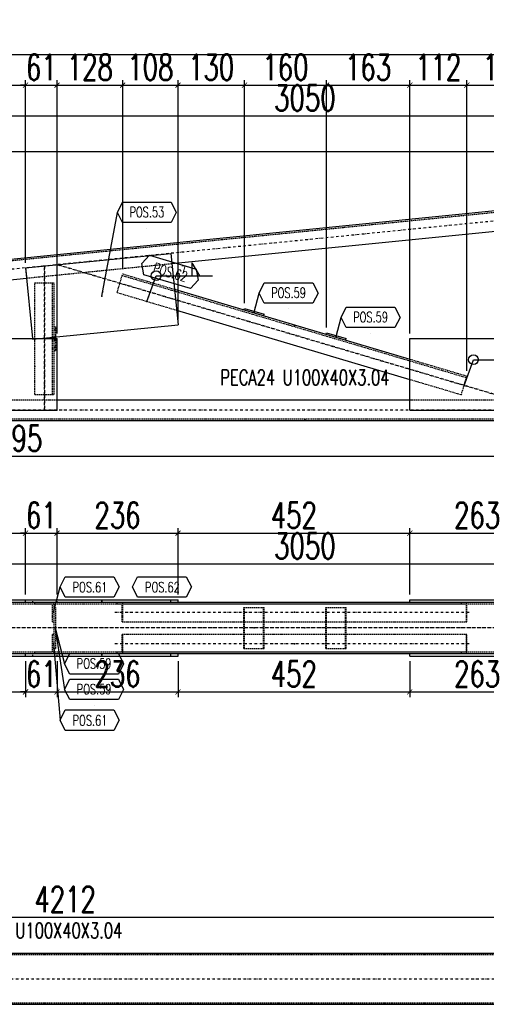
# Model space of a CAD drawing. Header units: feet. Extents: x -13577 to 173285, y -65833 to 34873.
# Tile 102 of 127: x 96879 to 97790, y -55988 to -54066. Entities that reach past the tile are written whole.
import ezdxf
from ezdxf.enums import TextEntityAlignment as Align

# ---------------------------------------------------------------- set-up
doc = ezdxf.new("R2010")
doc.units = ezdxf.units.FT
doc.header["$LTSCALE"] = 10
doc.header["$MEASUREMENT"] = 0
doc.linetypes.add('DASHDOT', pattern=[1, 0.5, -0.25, 0, -0.25])
doc.linetypes.add('HIDDEN', pattern=[0.375, 0.25, -0.125])
doc.layers.get('0').update_dxf_attribs({"linetype": 'CONTINUOUS'})
doc.layers.get('Defpoints').update_dxf_attribs({"linetype": 'CONTINUOUS'})
for name, color, linetype in [('A', 2, 'DASHDOT'), ('FORIR', 4, 'CONTINUOUS'), ('G', 3, 'CONTINUOUS'), ('POS_BOX', 6, 'CONTINUOUS'), ('POS_DES', 2, 'CONTINUOUS'), ('POS_MAT', 2, 'CONTINUOUS'), ('POS_NOT', 2, 'CONTINUOUS'), ('TR', 6, 'HIDDEN'), ('TXT1', 7, 'CONTINUOUS')]:
    doc.layers.add(name, color=color, linetype=linetype)
doc.styles.add('1', font='romans.shx', dxfattribs={"width": 0.7, "height": 50})
doc.styles.add('POS', font='ROMANS', dxfattribs={"width": 0.7})
doc.dimstyles.get("Standard").update_dxf_attribs({"dimtxt": 50, "dimasz": 1, "dimexe": 1, "dimexo": 1, "dimgap": 1, "dimtad": 1, "dimdec": 0, "dimdsep": 46, "dimtxsty": '1', "dimblk": 'ARCHTICK', "dimcen": 3, "dimclrd": 1, "dimclre": 1, "dimclrt": 3, "dimadec": 0, "dimazin": 0, "dimtfac": 1, "dimtdec": 0, "dimtix": 1, "dimtmove": 0, "dimatfit": 3, "dimfxl": 0, "dimtolj": 1, "dimarcsym": 0})

# ---------------------------------------------------------------- blocks, each defined once
blk = doc.blocks.new('3D2D_INFOWELD')
blk.add_point((0, 0))
at = {"layer": 'FORIR', "flags": 1}
blk.add_attdef('DATA', (7.6, -4.3), '', height=5.26, dxfattribs=at)
blk = doc.blocks.new('ALLAROUND')
blk.add_circle((0, 0), 0.956)
blk = doc.blocks.new('LINE_UNI_S_D')
blk.add_line((0, 0), (11, 0))
blk = doc.blocks.new('_ArchTick')
at = {"color": 0, "linetype": 'ByBlock', "const_width": 0.15}
blk.add_lwpolyline([(-0.5, -0.5), (0.5, 0.5)], dxfattribs=at)
blk = doc.blocks.new('W01_UP_SIMPLE')
for q in [(8.46, 0), (6.96, 0)]:
    blk.add_line((6.96, 2.5), q)
at = {"style": '1', "width": 0.7}
blk.add_attdef('VAL2', text='', height=1.5, dxfattribs=at).set_placement((7, 3), align=Align.CENTER)
blk.add_attdef('VAL3', (9.47, 3), '', height=1.5, dxfattribs=at)
blk.add_attdef('VAL1', text='', height=1.5, dxfattribs=at).set_placement((5.78, 0.41), align=Align.RIGHT)
blk = doc.blocks.new('P8_PRO')
at = {"layer": 'POS_BOX'}
blk.add_lwpolyline([(11.5, 0), (10.5, -2), (1, -2), (0, 0), (1, 2), (10.5, 2)], close=True, dxfattribs=at)
at = {"style": 'POS', "width": 0.7}
blk.add_attdef('POS_PEZ', text='', height=2, dxfattribs=at).set_placement((5.83, -1.05), align=Align.CENTER)
at = {"style": 'POS', "width": 0.7, "flags": 1}
for tag, p in [('QTA_PEZ', (1, -3.45)), ('MAR_PEZ', (1, -2.92)), ('PUN_LIS', (1, -4.05)), ('SUN_LIS', (1, -4.58)), ('COD_PEZ', (1, -5.68)), ('MCL_PEZ', (1, -5.14)), ('DIM_PRO', (1, -6.27))]:
    blk.add_attdef(tag, p, '', height=0.35, dxfattribs=at)
at = {"layer": 'POS_DES', "style": 'POS', "width": 0.7, "flags": 1}
for tag, p in [('NOM_PRO', (2.84, -2.9)), ('LUN_PRO', (2.82, -4.54))]:
    blk.add_attdef(tag, p, '', height=0.35, dxfattribs=at)
at = {"layer": 'POS_MAT', "style": 'POS', "width": 0.7, "flags": 1}
blk.add_attdef('MAT_PRO', (2.83, -3.44), '', height=0.35, dxfattribs=at)
at = {"layer": 'POS_NOT', "style": 'POS', "width": 0.7, "flags": 1}
blk.add_attdef('NOT_PEZ', (2.82, -4.01), '', height=0.35, dxfattribs=at)
blk = doc.blocks.new('P8_LAM')
blk.add_line((5.75, -3.08), (5.75, -3.08))
at = {"layer": 'POS_BOX'}
blk.add_lwpolyline([(11.5, 0), (10.5, -2), (1, -2), (0, 0), (1, 2), (10.5, 2)], close=True, dxfattribs=at)
at = {"style": 'POS', "width": 0.7}
blk.add_attdef('POS_PEZ', text='', height=2, dxfattribs=at).set_placement((5.75, -0.95), align=Align.CENTER)
at = {"style": 'POS', "width": 0.7, "flags": 1}
for tag, p in [('QTA_PEZ', (1, -3.69)), ('MAR_PEZ', (1, -3.15)), ('SUN_LIS', (1, -4.84)), ('COD_PEZ', (1, -5.95)), ('PUN_LIS', (1, -4.3)), ('MCL_PEZ', (1, -5.41)), ('DIM_PRO', (1, -6.59))]:
    blk.add_attdef(tag, p, '', height=0.35, dxfattribs=at)
at = {"layer": 'POS_DES', "style": 'POS', "width": 0.7, "flags": 1}
for tag, p in [('LAR_PRO', (3.4, -4.12)), ('SPE_PRO', (3.38, -4.66)), ('LUN_PRO', (3.37, -5.17))]:
    blk.add_attdef(tag, p, '', height=0.35, dxfattribs=at)
at = {"layer": 'POS_MAT', "style": 'POS', "width": 0.7, "flags": 1}
blk.add_attdef('MAT_PRO', text='', height=0.35, dxfattribs=at).set_placement((4.3, -3.18), align=Align.CENTER)
at = {"layer": 'POS_NOT', "style": 'POS', "width": 0.7, "flags": 1}
blk.add_attdef('NOT_PEZ', (3.41, -3.62), '', height=0.35, dxfattribs=at)
blk = doc.blocks.new('3D_INFOPOS')
blk.add_point((0, 0))
at = {"layer": 'FORIR', "flags": 1}
for tag, p in [('POS_PEZ', (7.6, -4.3)), ('MAT_PRO', (7.6, -11.9))]:
    blk.add_attdef(tag, p, '', height=5.26, dxfattribs=at)
blk = doc.blocks.new('*D462')
at = {"layer": 'Defpoints', "color": 0}
for p in [(94765.2, -54742.8), (98960.6, -54848.3), (98960.6, -54918.3)]:
    blk.add_point(p, dxfattribs=at)
at = {"layer": 'TXT1', "color": 1, "lineweight": -2, "transparency": 16777216}
for p, q in [((94765.2, -54752.8), (94765.2, -54928.3)), ((98960.6, -54858.3), (98960.6, -54928.3)), ((94765.2, -54918.3), (98960.6, -54918.3))]:
    blk.add_line(p, q, dxfattribs=at)
at = {"layer": 'TXT1', "color": 1, "lineweight": -2, "transparency": 16777216, "xscale": 10, "yscale": 10, "zscale": 10, "rotation": 180}
blk.add_blockref('_ArchTick', (94765.2, -54918.3), dxfattribs=at)
at = {"layer": 'TXT1', "color": 1, "lineweight": -2, "transparency": 16777216, "xscale": 10, "yscale": 10, "zscale": 10}
blk.add_blockref('_ArchTick', (98960.6, -54918.3), dxfattribs=at)
at = {"layer": 'TXT1', "color": 3, "transparency": 16777216, "insert": (96862.9, -54883.3), "char_height": 50, "attachment_point": 5, "style": '1'}
blk.add_mtext('\\A1;4195', dxfattribs=at)
blk = doc.blocks.new('*D466')
at = {"layer": 'Defpoints', "color": 0}
for p in [(98960.6, -54253.7), (95910.5, -54808.3), (98960.6, -54808.3)]:
    blk.add_point(p, dxfattribs=at)
at = {"layer": 'TXT1', "color": 1, "lineweight": -2, "transparency": 16777216}
for p, q in [((95910.5, -54798.3), (95910.5, -54243.7)), ((98960.6, -54798.3), (98960.6, -54243.7)), ((95910.5, -54253.7), (98960.6, -54253.7))]:
    blk.add_line(p, q, dxfattribs=at)
at = {"layer": 'TXT1', "color": 1, "lineweight": -2, "transparency": 16777216, "xscale": 10, "yscale": 10, "zscale": 10, "rotation": 180}
blk.add_blockref('_ArchTick', (95910.5, -54253.7), dxfattribs=at)
at = {"layer": 'TXT1', "color": 1, "lineweight": -2, "transparency": 16777216, "xscale": 10, "yscale": 10, "zscale": 10}
blk.add_blockref('_ArchTick', (98960.6, -54253.7), dxfattribs=at)
at = {"layer": 'TXT1', "color": 3, "transparency": 16777216, "insert": (97435.6, -54218.7), "char_height": 50, "attachment_point": 5, "style": '1'}
blk.add_mtext('\\A1;3050', dxfattribs=at)
blk = doc.blocks.new('*D475')
at = {"layer": 'Defpoints', "color": 0}
for p in [(96890.2, -54193.7), (96890.2, -54550.4), (96632, -54760.9)]:
    blk.add_point(p, dxfattribs=at)
at = {"layer": 'TXT1', "color": 1, "lineweight": -2, "transparency": 16777216}
for p, q in [((96632, -54750.9), (96632, -54183.7)), ((96890.2, -54540.4), (96890.2, -54183.7)), ((96632, -54193.7), (96890.2, -54193.7))]:
    blk.add_line(p, q, dxfattribs=at)
at = {"layer": 'TXT1', "color": 1, "lineweight": -2, "transparency": 16777216, "xscale": 10, "yscale": 10, "zscale": 10, "rotation": 180}
blk.add_blockref('_ArchTick', (96632, -54193.7), dxfattribs=at)
at = {"layer": 'TXT1', "color": 1, "lineweight": -2, "transparency": 16777216, "xscale": 10, "yscale": 10, "zscale": 10}
blk.add_blockref('_ArchTick', (96890.2, -54193.7), dxfattribs=at)
at = {"layer": 'TXT1', "color": 3, "transparency": 16777216, "insert": (96761.1, -54158.7), "char_height": 50, "attachment_point": 5, "style": '1'}
blk.add_mtext('\\A1;258', dxfattribs=at)
blk = doc.blocks.new('*D476')
at = {"layer": 'Defpoints', "color": 0}
for p in [(96951.6, -54193.7), (96890.2, -54550.4), (96951.6, -54688.3)]:
    blk.add_point(p, dxfattribs=at)
at = {"layer": 'TXT1', "color": 1, "lineweight": -2, "transparency": 16777216}
for p, q in [((96890.2, -54540.4), (96890.2, -54183.7)), ((96951.6, -54678.3), (96951.6, -54183.7)), ((96890.2, -54193.7), (96880.2, -54193.7)), ((96890.2, -54193.7), (96951.6, -54193.7)), ((96951.6, -54193.7), (96961.6, -54193.7))]:
    blk.add_line(p, q, dxfattribs=at)
at = {"layer": 'TXT1', "color": 1, "lineweight": -2, "transparency": 16777216, "xscale": 10, "yscale": 10, "zscale": 10}
blk.add_blockref('_ArchTick', (96890.2, -54193.7), dxfattribs=at)
at = {"layer": 'TXT1', "color": 1, "lineweight": -2, "transparency": 16777216, "xscale": 10, "yscale": 10, "zscale": 10, "rotation": 180}
blk.add_blockref('_ArchTick', (96951.6, -54193.7), dxfattribs=at)
at = {"layer": 'TXT1', "color": 3, "transparency": 16777216, "insert": (96920.9, -54158.7), "char_height": 50, "attachment_point": 5, "style": '1'}
blk.add_mtext('\\A1;61', dxfattribs=at)
blk = doc.blocks.new('*D477')
at = {"layer": 'Defpoints', "color": 0}
for p in [(97079.8, -54193.7), (97079.8, -54562.1), (96951.6, -54688.3)]:
    blk.add_point(p, dxfattribs=at)
at = {"layer": 'TXT1', "color": 1, "lineweight": -2, "transparency": 16777216}
for p, q in [((96951.6, -54678.3), (96951.6, -54183.7)), ((97079.8, -54552.1), (97079.8, -54183.7)), ((96951.6, -54193.7), (97079.8, -54193.7))]:
    blk.add_line(p, q, dxfattribs=at)
at = {"layer": 'TXT1', "color": 1, "lineweight": -2, "transparency": 16777216, "xscale": 10, "yscale": 10, "zscale": 10, "rotation": 180}
blk.add_blockref('_ArchTick', (96951.6, -54193.7), dxfattribs=at)
at = {"layer": 'TXT1', "color": 1, "lineweight": -2, "transparency": 16777216, "xscale": 10, "yscale": 10, "zscale": 10}
blk.add_blockref('_ArchTick', (97079.8, -54193.7), dxfattribs=at)
at = {"layer": 'TXT1', "color": 3, "transparency": 16777216, "insert": (97015.7, -54158.7), "char_height": 50, "attachment_point": 5, "style": '1'}
blk.add_mtext('\\A1;128', dxfattribs=at)
blk = doc.blocks.new('*D478')
at = {"layer": 'Defpoints', "color": 0}
for p in [(97187.8, -54193.7), (97079.8, -54562.1), (97187.8, -54661.3)]:
    blk.add_point(p, dxfattribs=at)
at = {"layer": 'TXT1', "color": 1, "lineweight": -2, "transparency": 16777216}
for p, q in [((97079.8, -54552.1), (97079.8, -54183.7)), ((97187.8, -54651.3), (97187.8, -54183.7)), ((97079.8, -54193.7), (97187.8, -54193.7))]:
    blk.add_line(p, q, dxfattribs=at)
at = {"layer": 'TXT1', "color": 1, "lineweight": -2, "transparency": 16777216, "xscale": 10, "yscale": 10, "zscale": 10, "rotation": 180}
blk.add_blockref('_ArchTick', (97079.8, -54193.7), dxfattribs=at)
at = {"layer": 'TXT1', "color": 1, "lineweight": -2, "transparency": 16777216, "xscale": 10, "yscale": 10, "zscale": 10}
blk.add_blockref('_ArchTick', (97187.8, -54193.7), dxfattribs=at)
at = {"layer": 'TXT1', "color": 3, "transparency": 16777216, "insert": (97133.8, -54158.7), "char_height": 50, "attachment_point": 5, "style": '1'}
blk.add_mtext('\\A1;108', dxfattribs=at)
blk = doc.blocks.new('*D479')
at = {"layer": 'Defpoints', "color": 0}
for p in [(97317.4, -54193.7), (97317.4, -54629.5), (97187.8, -54661.3)]:
    blk.add_point(p, dxfattribs=at)
at = {"layer": 'TXT1', "color": 1, "lineweight": -2, "transparency": 16777216}
for p, q in [((97187.8, -54651.3), (97187.8, -54183.7)), ((97317.4, -54619.5), (97317.4, -54183.7)), ((97187.8, -54193.7), (97317.4, -54193.7))]:
    blk.add_line(p, q, dxfattribs=at)
at = {"layer": 'TXT1', "color": 1, "lineweight": -2, "transparency": 16777216, "xscale": 10, "yscale": 10, "zscale": 10, "rotation": 180}
blk.add_blockref('_ArchTick', (97187.8, -54193.7), dxfattribs=at)
at = {"layer": 'TXT1', "color": 1, "lineweight": -2, "transparency": 16777216, "xscale": 10, "yscale": 10, "zscale": 10}
blk.add_blockref('_ArchTick', (97317.4, -54193.7), dxfattribs=at)
at = {"layer": 'TXT1', "color": 3, "transparency": 16777216, "insert": (97252.6, -54158.7), "char_height": 50, "attachment_point": 5, "style": '1'}
blk.add_mtext('\\A1;130', dxfattribs=at)
blk = doc.blocks.new('*D480')
at = {"layer": 'Defpoints', "color": 0}
for p in [(97477.5, -54193.7), (97317.4, -54629.5), (97477.5, -54677)]:
    blk.add_point(p, dxfattribs=at)
at = {"layer": 'TXT1', "color": 1, "lineweight": -2, "transparency": 16777216}
for p, q in [((97317.4, -54619.5), (97317.4, -54183.7)), ((97477.5, -54667), (97477.5, -54183.7)), ((97317.4, -54193.7), (97477.5, -54193.7))]:
    blk.add_line(p, q, dxfattribs=at)
at = {"layer": 'TXT1', "color": 1, "lineweight": -2, "transparency": 16777216, "xscale": 10, "yscale": 10, "zscale": 10, "rotation": 180}
blk.add_blockref('_ArchTick', (97317.4, -54193.7), dxfattribs=at)
at = {"layer": 'TXT1', "color": 1, "lineweight": -2, "transparency": 16777216, "xscale": 10, "yscale": 10, "zscale": 10}
blk.add_blockref('_ArchTick', (97477.5, -54193.7), dxfattribs=at)
at = {"layer": 'TXT1', "color": 3, "transparency": 16777216, "insert": (97397.5, -54158.7), "char_height": 50, "attachment_point": 5, "style": '1'}
blk.add_mtext('\\A1;160', dxfattribs=at)
blk = doc.blocks.new('*D481')
at = {"layer": 'Defpoints', "color": 0}
for p in [(97640.2, -54193.7), (97477.5, -54677), (97640.2, -54688.3)]:
    blk.add_point(p, dxfattribs=at)
at = {"layer": 'TXT1', "color": 1, "lineweight": -2, "transparency": 16777216}
for p, q in [((97477.5, -54667), (97477.5, -54183.7)), ((97640.2, -54678.3), (97640.2, -54183.7)), ((97477.5, -54193.7), (97640.2, -54193.7))]:
    blk.add_line(p, q, dxfattribs=at)
at = {"layer": 'TXT1', "color": 1, "lineweight": -2, "transparency": 16777216, "xscale": 10, "yscale": 10, "zscale": 10, "rotation": 180}
blk.add_blockref('_ArchTick', (97477.5, -54193.7), dxfattribs=at)
at = {"layer": 'TXT1', "color": 1, "lineweight": -2, "transparency": 16777216, "xscale": 10, "yscale": 10, "zscale": 10}
blk.add_blockref('_ArchTick', (97640.2, -54193.7), dxfattribs=at)
at = {"layer": 'TXT1', "color": 3, "transparency": 16777216, "insert": (97558.8, -54158.7), "char_height": 50, "attachment_point": 5, "style": '1'}
blk.add_mtext('\\A1;163', dxfattribs=at)
blk = doc.blocks.new('*D482')
at = {"layer": 'Defpoints', "color": 0}
for p in [(97751.8, -54193.7), (97640.2, -54688.3), (97751.8, -54761.5)]:
    blk.add_point(p, dxfattribs=at)
at = {"layer": 'TXT1', "color": 1, "lineweight": -2, "transparency": 16777216}
for p, q in [((97640.2, -54678.3), (97640.2, -54183.7)), ((97751.8, -54751.5), (97751.8, -54183.7)), ((97640.2, -54193.7), (97751.8, -54193.7))]:
    blk.add_line(p, q, dxfattribs=at)
at = {"layer": 'TXT1', "color": 1, "lineweight": -2, "transparency": 16777216, "xscale": 10, "yscale": 10, "zscale": 10, "rotation": 180}
blk.add_blockref('_ArchTick', (97640.2, -54193.7), dxfattribs=at)
at = {"layer": 'TXT1', "color": 1, "lineweight": -2, "transparency": 16777216, "xscale": 10, "yscale": 10, "zscale": 10}
blk.add_blockref('_ArchTick', (97751.8, -54193.7), dxfattribs=at)
at = {"layer": 'TXT1', "color": 3, "transparency": 16777216, "insert": (97696, -54158.7), "char_height": 50, "attachment_point": 5, "style": '1'}
blk.add_mtext('\\A1;112', dxfattribs=at)
blk = doc.blocks.new('*D483')
at = {"layer": 'Defpoints', "color": 0}
for p in [(97903.3, -54193.7), (97903.3, -54449.1), (97751.8, -54761.5)]:
    blk.add_point(p, dxfattribs=at)
at = {"layer": 'TXT1', "color": 1, "lineweight": -2, "transparency": 16777216}
for p, q in [((97751.8, -54751.5), (97751.8, -54183.7)), ((97903.3, -54439.1), (97903.3, -54183.7)), ((97751.8, -54193.7), (97903.3, -54193.7))]:
    blk.add_line(p, q, dxfattribs=at)
at = {"layer": 'TXT1', "color": 1, "lineweight": -2, "transparency": 16777216, "xscale": 10, "yscale": 10, "zscale": 10, "rotation": 180}
blk.add_blockref('_ArchTick', (97751.8, -54193.7), dxfattribs=at)
at = {"layer": 'TXT1', "color": 1, "lineweight": -2, "transparency": 16777216, "xscale": 10, "yscale": 10, "zscale": 10}
blk.add_blockref('_ArchTick', (97903.3, -54193.7), dxfattribs=at)
at = {"layer": 'TXT1', "color": 3, "transparency": 16777216, "insert": (97827.6, -54158.7), "char_height": 50, "attachment_point": 5, "style": '1'}
blk.add_mtext('\\A1;152', dxfattribs=at)
blk = doc.blocks.new('*D516')
at = {"layer": 'Defpoints', "color": 0}
for p in [(103156, -54133.7), (94765.2, -54742.8), (103156, -54742.8)]:
    blk.add_point(p, dxfattribs=at)
at = {"layer": 'TXT1', "color": 1, "lineweight": -2, "transparency": 16777216}
for p, q in [((94765.2, -54732.8), (94765.2, -54123.7)), ((103156, -54732.8), (103156, -54123.7)), ((94765.2, -54133.7), (103156, -54133.7))]:
    blk.add_line(p, q, dxfattribs=at)
at = {"layer": 'TXT1', "color": 1, "lineweight": -2, "transparency": 16777216, "xscale": 10, "yscale": 10, "zscale": 10, "rotation": 180}
blk.add_blockref('_ArchTick', (94765.2, -54133.7), dxfattribs=at)
at = {"layer": 'TXT1', "color": 1, "lineweight": -2, "transparency": 16777216, "xscale": 10, "yscale": 10, "zscale": 10}
blk.add_blockref('_ArchTick', (103156, -54133.7), dxfattribs=at)
at = {"layer": 'TXT1', "color": 3, "transparency": 16777216, "insert": (98960.6, -54098.7), "char_height": 50, "attachment_point": 5, "style": '1'}
blk.add_mtext('\\A1;8391', dxfattribs=at)
blk = doc.blocks.new('*D517')
at = {"layer": 'Defpoints', "color": 0}
for p in [(98956.6, -54323.7), (94695.2, -54848.3), (95910.5, -54848.3)]:
    blk.add_point(p, dxfattribs=at)
at = {"layer": 'TXT1', "color": 1, "lineweight": -2, "transparency": 16777216}
for p, q in [((98946.6, -54323.7), (94685.2, -54323.7)), ((94695.2, -54323.7), (94695.2, -54848.3)), ((95900.5, -54848.3), (94685.2, -54848.3))]:
    blk.add_line(p, q, dxfattribs=at)
at = {"layer": 'TXT1', "color": 1, "lineweight": -2, "transparency": 16777216, "xscale": 10, "yscale": 10, "zscale": 10}
for p, rotation in [((94695.2, -54323.7), 90), ((94695.2, -54848.3), 270)]:
    blk.add_blockref('_ArchTick', p, dxfattribs=dict(at, rotation=rotation))
at = {"layer": 'TXT1', "color": 3, "transparency": 16777216, "insert": (94660.2, -54586), "char_height": 50, "attachment_point": 5, "rotation": 90, "style": '1'}
blk.add_mtext('\\A1;525', dxfattribs=at)
blk = doc.blocks.new('3D_INFOM')
blk.add_point((0, 0))
at = {"layer": 'FORIR', "flags": 1}
for tag, p in [('MARK', (7.55, -4.31)), ('NUM_DIS', (7.55, -11.68)), ('NOT_PEZ', (45.73, -11.68)), ('QTA_PEZ', (7.55, -18.55)), ('TIP_PEZ', (45.73, -18.55)), ('TRA_PEZ', (7.55, -26.33)), ('COS_PEZ', (45.73, -26.33)), ('DES_PEZ', (7.55, -33.75))]:
    blk.add_attdef(tag, p, '', height=5, dxfattribs=at)
blk = doc.blocks.new('*D521')
at = {"layer": 'Defpoints', "color": 0}
for p in [(96521.6, -55308.3), (96890.2, -55308.3), (96890.2, -55378.3)]:
    blk.add_point(p, dxfattribs=at)
at = {"layer": 'TXT1', "color": 1, "lineweight": -2, "transparency": 16777216}
for p, q in [((96521.6, -55318.3), (96521.6, -55388.3)), ((96890.2, -55318.3), (96890.2, -55388.3)), ((96521.6, -55378.3), (96890.2, -55378.3))]:
    blk.add_line(p, q, dxfattribs=at)
at = {"layer": 'TXT1', "color": 1, "lineweight": -2, "transparency": 16777216, "xscale": 10, "yscale": 10, "zscale": 10, "rotation": 180}
blk.add_blockref('_ArchTick', (96521.6, -55378.3), dxfattribs=at)
at = {"layer": 'TXT1', "color": 1, "lineweight": -2, "transparency": 16777216, "xscale": 10, "yscale": 10, "zscale": 10}
blk.add_blockref('_ArchTick', (96890.2, -55378.3), dxfattribs=at)
at = {"layer": 'TXT1', "color": 3, "transparency": 16777216, "insert": (96705.9, -55343.3), "char_height": 50, "attachment_point": 5, "style": '1'}
blk.add_mtext('\\A1;369', dxfattribs=at)
blk = doc.blocks.new('*D522')
at = {"layer": 'Defpoints', "color": 0}
for p in [(96890.2, -55308.3), (96951.6, -55308.3), (96951.6, -55378.3)]:
    blk.add_point(p, dxfattribs=at)
at = {"layer": 'TXT1', "color": 1, "lineweight": -2, "transparency": 16777216}
for p, q in [((96890.2, -55318.3), (96890.2, -55388.3)), ((96951.6, -55318.3), (96951.6, -55388.3)), ((96890.2, -55378.3), (96880.2, -55378.3)), ((96890.2, -55378.3), (96951.6, -55378.3)), ((96951.6, -55378.3), (96961.6, -55378.3))]:
    blk.add_line(p, q, dxfattribs=at)
at = {"layer": 'TXT1', "color": 1, "lineweight": -2, "transparency": 16777216, "xscale": 10, "yscale": 10, "zscale": 10}
blk.add_blockref('_ArchTick', (96890.2, -55378.3), dxfattribs=at)
at = {"layer": 'TXT1', "color": 1, "lineweight": -2, "transparency": 16777216, "xscale": 10, "yscale": 10, "zscale": 10, "rotation": 180}
blk.add_blockref('_ArchTick', (96951.6, -55378.3), dxfattribs=at)
at = {"layer": 'TXT1', "color": 3, "transparency": 16777216, "insert": (96920.9, -55343.3), "char_height": 50, "attachment_point": 5, "style": '1'}
blk.add_mtext('\\A1;61', dxfattribs=at)
blk = doc.blocks.new('*D523')
at = {"layer": 'Defpoints', "color": 0}
for p in [(96951.6, -55308.3), (97187.8, -55308.3), (97187.8, -55378.3)]:
    blk.add_point(p, dxfattribs=at)
at = {"layer": 'TXT1', "color": 1, "lineweight": -2, "transparency": 16777216}
for p, q in [((96951.6, -55318.3), (96951.6, -55388.3)), ((97187.8, -55318.3), (97187.8, -55388.3)), ((96951.6, -55378.3), (97187.8, -55378.3))]:
    blk.add_line(p, q, dxfattribs=at)
at = {"layer": 'TXT1', "color": 1, "lineweight": -2, "transparency": 16777216, "xscale": 10, "yscale": 10, "zscale": 10, "rotation": 180}
blk.add_blockref('_ArchTick', (96951.6, -55378.3), dxfattribs=at)
at = {"layer": 'TXT1', "color": 1, "lineweight": -2, "transparency": 16777216, "xscale": 10, "yscale": 10, "zscale": 10}
blk.add_blockref('_ArchTick', (97187.8, -55378.3), dxfattribs=at)
at = {"layer": 'TXT1', "color": 3, "transparency": 16777216, "insert": (97069.7, -55343.3), "char_height": 50, "attachment_point": 5, "style": '1'}
blk.add_mtext('\\A1;236', dxfattribs=at)
blk = doc.blocks.new('*D524')
at = {"layer": 'Defpoints', "color": 0}
for p in [(97187.8, -55308.3), (97640.2, -55308.3), (97640.2, -55378.3)]:
    blk.add_point(p, dxfattribs=at)
at = {"layer": 'TXT1', "color": 1, "lineweight": -2, "transparency": 16777216}
for p, q in [((97187.8, -55318.3), (97187.8, -55388.3)), ((97640.2, -55318.3), (97640.2, -55388.3)), ((97187.8, -55378.3), (97640.2, -55378.3))]:
    blk.add_line(p, q, dxfattribs=at)
at = {"layer": 'TXT1', "color": 1, "lineweight": -2, "transparency": 16777216, "xscale": 10, "yscale": 10, "zscale": 10, "rotation": 180}
blk.add_blockref('_ArchTick', (97187.8, -55378.3), dxfattribs=at)
at = {"layer": 'TXT1', "color": 1, "lineweight": -2, "transparency": 16777216, "xscale": 10, "yscale": 10, "zscale": 10}
blk.add_blockref('_ArchTick', (97640.2, -55378.3), dxfattribs=at)
at = {"layer": 'TXT1', "color": 3, "transparency": 16777216, "insert": (97414, -55343.3), "char_height": 50, "attachment_point": 5, "style": '1'}
blk.add_mtext('\\A1;452', dxfattribs=at)
blk = doc.blocks.new('*D525')
at = {"layer": 'Defpoints', "color": 0}
for p in [(97640.2, -55308.3), (97903.3, -55308.3), (97903.3, -55378.3)]:
    blk.add_point(p, dxfattribs=at)
at = {"layer": 'TXT1', "color": 1, "lineweight": -2, "transparency": 16777216}
for p, q in [((97640.2, -55318.3), (97640.2, -55388.3)), ((97903.3, -55318.3), (97903.3, -55388.3)), ((97640.2, -55378.3), (97903.3, -55378.3))]:
    blk.add_line(p, q, dxfattribs=at)
at = {"layer": 'TXT1', "color": 1, "lineweight": -2, "transparency": 16777216, "xscale": 10, "yscale": 10, "zscale": 10, "rotation": 180}
blk.add_blockref('_ArchTick', (97640.2, -55378.3), dxfattribs=at)
at = {"layer": 'TXT1', "color": 1, "lineweight": -2, "transparency": 16777216, "xscale": 10, "yscale": 10, "zscale": 10}
blk.add_blockref('_ArchTick', (97903.3, -55378.3), dxfattribs=at)
at = {"layer": 'TXT1', "color": 3, "transparency": 16777216, "insert": (97771.7, -55343.3), "char_height": 50, "attachment_point": 5, "style": '1'}
blk.add_mtext('\\A1;263', dxfattribs=at)
blk = doc.blocks.new('*D545')
at = {"layer": 'Defpoints', "color": 0}
for p in [(98960.6, -55128.3), (95910.5, -55203.3), (98960.6, -55203.3)]:
    blk.add_point(p, dxfattribs=at)
at = {"layer": 'TXT1', "color": 1, "lineweight": -2, "transparency": 16777216}
for p, q in [((95910.5, -55193.3), (95910.5, -55118.3)), ((95910.5, -55128.3), (98960.6, -55128.3)), ((98960.6, -55193.3), (98960.6, -55118.3))]:
    blk.add_line(p, q, dxfattribs=at)
at = {"layer": 'TXT1', "color": 1, "lineweight": -2, "transparency": 16777216, "xscale": 10, "yscale": 10, "zscale": 10, "rotation": 180}
blk.add_blockref('_ArchTick', (95910.5, -55128.3), dxfattribs=at)
at = {"layer": 'TXT1', "color": 1, "lineweight": -2, "transparency": 16777216, "xscale": 10, "yscale": 10, "zscale": 10}
blk.add_blockref('_ArchTick', (98960.6, -55128.3), dxfattribs=at)
at = {"layer": 'TXT1', "color": 3, "transparency": 16777216, "insert": (97435.6, -55093.3), "char_height": 50, "attachment_point": 5, "style": '1'}
blk.add_mtext('\\A1;3050', dxfattribs=at)
blk = doc.blocks.new('*D550')
at = {"layer": 'Defpoints', "color": 0}
for p in [(96890.2, -55068.3), (96521.6, -55198.3), (96890.2, -55198.3)]:
    blk.add_point(p, dxfattribs=at)
at = {"layer": 'TXT1', "color": 1, "lineweight": -2, "transparency": 16777216}
for p, q in [((96521.6, -55188.3), (96521.6, -55058.3)), ((96521.6, -55068.3), (96890.2, -55068.3)), ((96890.2, -55188.3), (96890.2, -55058.3))]:
    blk.add_line(p, q, dxfattribs=at)
at = {"layer": 'TXT1', "color": 1, "lineweight": -2, "transparency": 16777216, "xscale": 10, "yscale": 10, "zscale": 10, "rotation": 180}
blk.add_blockref('_ArchTick', (96521.6, -55068.3), dxfattribs=at)
at = {"layer": 'TXT1', "color": 1, "lineweight": -2, "transparency": 16777216, "xscale": 10, "yscale": 10, "zscale": 10}
blk.add_blockref('_ArchTick', (96890.2, -55068.3), dxfattribs=at)
at = {"layer": 'TXT1', "color": 3, "transparency": 16777216, "insert": (96705.9, -55033.3), "char_height": 50, "attachment_point": 5, "style": '1'}
blk.add_mtext('\\A1;369', dxfattribs=at)
blk = doc.blocks.new('*D551')
at = {"layer": 'Defpoints', "color": 0}
for p in [(96951.6, -55068.3), (96890.2, -55198.3), (96951.6, -55198.3)]:
    blk.add_point(p, dxfattribs=at)
at = {"layer": 'TXT1', "color": 1, "lineweight": -2, "transparency": 16777216}
for p, q in [((96890.2, -55068.3), (96880.2, -55068.3)), ((96890.2, -55188.3), (96890.2, -55058.3)), ((96890.2, -55068.3), (96951.6, -55068.3)), ((96951.6, -55188.3), (96951.6, -55058.3)), ((96951.6, -55068.3), (96961.6, -55068.3))]:
    blk.add_line(p, q, dxfattribs=at)
at = {"layer": 'TXT1', "color": 1, "lineweight": -2, "transparency": 16777216, "xscale": 10, "yscale": 10, "zscale": 10}
blk.add_blockref('_ArchTick', (96890.2, -55068.3), dxfattribs=at)
at = {"layer": 'TXT1', "color": 1, "lineweight": -2, "transparency": 16777216, "xscale": 10, "yscale": 10, "zscale": 10, "rotation": 180}
blk.add_blockref('_ArchTick', (96951.6, -55068.3), dxfattribs=at)
at = {"layer": 'TXT1', "color": 3, "transparency": 16777216, "insert": (96920.9, -55033.3), "char_height": 50, "attachment_point": 5, "style": '1'}
blk.add_mtext('\\A1;61', dxfattribs=at)
blk = doc.blocks.new('*D552')
at = {"layer": 'Defpoints', "color": 0}
for p in [(97187.8, -55068.3), (96951.6, -55198.3), (97187.8, -55198.3)]:
    blk.add_point(p, dxfattribs=at)
at = {"layer": 'TXT1', "color": 1, "lineweight": -2, "transparency": 16777216}
for p, q in [((96951.6, -55188.3), (96951.6, -55058.3)), ((96951.6, -55068.3), (97187.8, -55068.3)), ((97187.8, -55188.3), (97187.8, -55058.3))]:
    blk.add_line(p, q, dxfattribs=at)
at = {"layer": 'TXT1', "color": 1, "lineweight": -2, "transparency": 16777216, "xscale": 10, "yscale": 10, "zscale": 10, "rotation": 180}
blk.add_blockref('_ArchTick', (96951.6, -55068.3), dxfattribs=at)
at = {"layer": 'TXT1', "color": 1, "lineweight": -2, "transparency": 16777216, "xscale": 10, "yscale": 10, "zscale": 10}
blk.add_blockref('_ArchTick', (97187.8, -55068.3), dxfattribs=at)
at = {"layer": 'TXT1', "color": 3, "transparency": 16777216, "insert": (97069.7, -55033.3), "char_height": 50, "attachment_point": 5, "style": '1'}
blk.add_mtext('\\A1;236', dxfattribs=at)
blk = doc.blocks.new('*D553')
at = {"layer": 'Defpoints', "color": 0}
for p in [(97640.2, -55068.3), (97187.8, -55198.3), (97640.2, -55198.3)]:
    blk.add_point(p, dxfattribs=at)
at = {"layer": 'TXT1', "color": 1, "lineweight": -2, "transparency": 16777216}
for p, q in [((97187.8, -55188.3), (97187.8, -55058.3)), ((97187.8, -55068.3), (97640.2, -55068.3)), ((97640.2, -55188.3), (97640.2, -55058.3))]:
    blk.add_line(p, q, dxfattribs=at)
at = {"layer": 'TXT1', "color": 1, "lineweight": -2, "transparency": 16777216, "xscale": 10, "yscale": 10, "zscale": 10, "rotation": 180}
blk.add_blockref('_ArchTick', (97187.8, -55068.3), dxfattribs=at)
at = {"layer": 'TXT1', "color": 1, "lineweight": -2, "transparency": 16777216, "xscale": 10, "yscale": 10, "zscale": 10}
blk.add_blockref('_ArchTick', (97640.2, -55068.3), dxfattribs=at)
at = {"layer": 'TXT1', "color": 3, "transparency": 16777216, "insert": (97414, -55033.3), "char_height": 50, "attachment_point": 5, "style": '1'}
blk.add_mtext('\\A1;452', dxfattribs=at)
blk = doc.blocks.new('*D554')
at = {"layer": 'Defpoints', "color": 0}
for p in [(97903.3, -55068.3), (97640.2, -55198.3), (97903.3, -55198.3)]:
    blk.add_point(p, dxfattribs=at)
at = {"layer": 'TXT1', "color": 1, "lineweight": -2, "transparency": 16777216}
for p, q in [((97640.2, -55188.3), (97640.2, -55058.3)), ((97640.2, -55068.3), (97903.3, -55068.3)), ((97903.3, -55188.3), (97903.3, -55058.3))]:
    blk.add_line(p, q, dxfattribs=at)
at = {"layer": 'TXT1', "color": 1, "lineweight": -2, "transparency": 16777216, "xscale": 10, "yscale": 10, "zscale": 10, "rotation": 180}
blk.add_blockref('_ArchTick', (97640.2, -55068.3), dxfattribs=at)
at = {"layer": 'TXT1', "color": 1, "lineweight": -2, "transparency": 16777216, "xscale": 10, "yscale": 10, "zscale": 10}
blk.add_blockref('_ArchTick', (97903.3, -55068.3), dxfattribs=at)
at = {"layer": 'TXT1', "color": 3, "transparency": 16777216, "insert": (97771.7, -55033.3), "char_height": 50, "attachment_point": 5, "style": '1'}
blk.add_mtext('\\A1;263', dxfattribs=at)
blk = doc.blocks.new('*D1259')
at = {"layer": 'Defpoints', "color": 0}
for p in [(99073.5, -55818.1), (94861.2, -55888.1), (99073.5, -55888.1)]:
    blk.add_point(p, dxfattribs=at)
at = {"layer": 'TXT1', "color": 1, "lineweight": -2, "transparency": 16777216}
for p, q in [((94861.2, -55878.1), (94861.2, -55808.1)), ((94861.2, -55818.1), (99073.5, -55818.1)), ((99073.5, -55878.1), (99073.5, -55808.1))]:
    blk.add_line(p, q, dxfattribs=at)
at = {"layer": 'TXT1', "color": 1, "lineweight": -2, "transparency": 16777216, "xscale": 10, "yscale": 10, "zscale": 10, "rotation": 180}
blk.add_blockref('_ArchTick', (94861.2, -55818.1), dxfattribs=at)
at = {"layer": 'TXT1', "color": 1, "lineweight": -2, "transparency": 16777216, "xscale": 10, "yscale": 10, "zscale": 10}
blk.add_blockref('_ArchTick', (99073.5, -55818.1), dxfattribs=at)
at = {"layer": 'TXT1', "color": 3, "transparency": 16777216, "insert": (96967.4, -55783.1), "char_height": 50, "attachment_point": 5, "style": '1'}
blk.add_mtext('\\A1;4212', dxfattribs=at)

msp = doc.modelspace()

# ---------------------------------------------------------------- linework, layer by layer
at = {"layer": 'A'}
for p, q in [((98968.6, -54342.6), (94757.3, -54763.7)), ((96927.2, -54546.7), (96927.2, -54828.3)), ((96927.2, -54828.3), (96927.2, -54546.7)), ((97910.2, -54828.3), (96952.5, -54544.2)), ((96952.5, -54544.2), (97910.2, -54828.3)), ((98970.6, -54828.3), (95900.5, -54828.3)), ((97064.4, -55222.3), (97756.4, -55222.3)), ((98968.6, -55253.3), (94757.2, -55253.3)), ((98970.6, -55253.3), (95900.5, -55253.3)), ((97756.4, -55284.3), (97064.4, -55284.3)), ((94851.2, -55938.1), (99083.5, -55938.1))]:
    msp.add_line(p, q, dxfattribs=at)
at = {"layer": 'G'}
for p, q in [((94765.2, -54742.8), (98956.6, -54323.7)), ((97175.8, -54541.9), (97905.3, -54469)), ((96890.2, -54550.4), (97173.8, -54522)), ((97173.8, -54522), (97187.8, -54661.3)), ((96890.2, -54550.4), (96904, -54688.3)), ((96209.1, -54638.6), (96892.2, -54570.3)), ((97180.8, -54592.1), (97640.2, -54728.4)), ((97316.6, -54632.4), (97317.4, -54629.5)), ((97317.4, -54629.5), (97355.8, -54640.9)), ((97184.9, -54632.9), (97640.2, -54768)), ((97354.9, -54643.7), (97355.8, -54640.9)), ((96904.2, -54689.7), (97187.8, -54661.3)), ((96521.6, -54688.3), (96951.6, -54688.3)), ((96904, -54688.3), (96904.2, -54689.7)), ((96946.2, -54688.3), (96946.2, -54685.5)), ((96949.2, -54688.3), (96949.2, -54685.2)), ((96951.6, -54828.3), (96951.6, -54688.3)), ((97476.7, -54679.9), (97477.5, -54677)), ((97477.5, -54677), (97515.9, -54688.4)), ((97515, -54691.2), (97515.9, -54688.4)), ((97640.2, -54828.3), (97640.2, -54688.3)), ((97640.2, -54688.3), (97970.2, -54688.3)), ((96951.6, -54808.3), (97640.2, -54808.3)), ((96521.6, -54828.3), (96951.6, -54828.3)), ((97640.2, -54828.3), (97970.2, -54828.3)), ((95910.5, -54848.3), (102010.7, -54848.3)), ((94765.2, -55203.3), (103156, -55203.3)), ((96521.6, -55198.3), (97187.8, -55198.3)), ((96890.2, -55203.3), (96890.2, -55198.3)), ((97173.8, -55203.3), (97173.8, -55198.3)), ((97187.8, -55203.3), (97187.8, -55198.3)), ((97640.2, -55198.3), (98171, -55198.3)), ((97640.2, -55203.3), (97640.2, -55198.3)), ((94765.2, -55303.3), (103156, -55303.3)), ((96890.2, -55308.3), (96890.2, -55303.3)), ((97173.8, -55308.3), (97173.8, -55303.3)), ((97187.8, -55308.3), (97187.8, -55303.3)), ((97640.2, -55308.3), (97640.2, -55303.3)), ((96521.6, -55308.3), (97187.8, -55308.3)), ((97640.2, -55308.3), (98171, -55308.3)), ((94861.2, -55888.1), (99073.5, -55888.1)), ((94861.2, -55988.1), (99073.5, -55988.1))]:
    msp.add_line(p, q, dxfattribs=at)
at = {"layer": 'TR'}
for p, q in [((94765.5, -54745.8), (98956.9, -54326.7)), ((96890.2, -54550.4), (96892.2, -54570.3)), ((96892.2, -54570.3), (97175.8, -54541.9)), ((97069, -54598.5), (97079.8, -54562.1)), ((97078.9, -54565.2), (97750.9, -54764.6)), ((97079.8, -54562.1), (97180.8, -54592.1)), ((96908.2, -54797.5), (96908.2, -54579.5)), ((96908.2, -54579.5), (96946.2, -54579.5)), ((96943, -54797.5), (96943, -54579.5)), ((96946.2, -54685.5), (96946.2, -54579.5)), ((97180.8, -54592.1), (97181.2, -54595.5)), ((97069, -54598.5), (97184.9, -54632.9)), ((96946.2, -54665.5), (96949.2, -54665.5)), ((96949.2, -54685.2), (96949.2, -54665.5)), ((96904, -54688.3), (96904.2, -54689.7)), ((96946.2, -54671.5), (96949.2, -54671.5)), ((96946.2, -54797.5), (96946.2, -54688.3)), ((96949.2, -54711.5), (96949.2, -54688.3)), ((96946.2, -54705.5), (96949.2, -54705.5)), ((96946.2, -54711.5), (96949.2, -54711.5)), ((97640.2, -54728.4), (97751.8, -54761.5)), ((97741, -54797.9), (97751.8, -54761.5)), ((97640.2, -54768), (97741, -54797.9)), ((96908.2, -54797.5), (96946.2, -54797.5)), ((96521.6, -54808.3), (96951.6, -54808.3)), ((97640.2, -54808.3), (97970.2, -54808.3)), ((95910.5, -54845.3), (102010.7, -54845.3)), ((94765.5, -55206.4), (98956.9, -55206.4)), ((96904.2, -55203.3), (96904.2, -55198.3)), ((96908.2, -55206.5), (96908.2, -55203.3)), ((96908.2, -55206.5), (96943, -55206.5)), ((96943, -55241.3), (96943, -55206.5)), ((96946.2, -55303.3), (96946.2, -55203.3)), ((96951.6, -55203.3), (96951.6, -55198.3)), ((97069, -55206.5), (97069, -55203.3)), ((97069, -55206.5), (97750.9, -55206.5)), ((97078.9, -55241.3), (97078.9, -55206.5)), ((97079.8, -55241.3), (97079.8, -55203.3)), ((97741, -55206.5), (97741, -55203.3)), ((97750.9, -55241.3), (97750.9, -55206.5)), ((97751.8, -55241.3), (97751.8, -55203.3)), ((96946.2, -55213.3), (96949.2, -55213.3)), ((96949.2, -55293.3), (96949.2, -55213.3)), ((97316.6, -55293.3), (97316.6, -55213.3)), ((97316.6, -55213.3), (97355.8, -55213.3)), ((97317.4, -55293.3), (97317.4, -55213.3)), ((97354.9, -55293.3), (97354.9, -55213.3)), ((97355.8, -55293.3), (97355.8, -55213.3)), ((97476.7, -55213.3), (97515.9, -55213.3)), ((97476.7, -55293.3), (97476.7, -55213.3)), ((97477.5, -55293.3), (97477.5, -55213.3)), ((97515, -55293.3), (97515, -55213.3)), ((97515.9, -55293.3), (97515.9, -55213.3)), ((96943, -55241.3), (96946.2, -55241.3)), ((97078.9, -55241.3), (97751.8, -55241.3)), ((96943, -55265.3), (96946.2, -55265.3)), ((96943, -55300.1), (96943, -55265.3)), ((97078.9, -55265.3), (97751.8, -55265.3)), ((97078.9, -55300.1), (97078.9, -55265.3)), ((97079.8, -55303.3), (97079.8, -55265.3)), ((97750.9, -55300.1), (97750.9, -55265.3)), ((97751.8, -55303.3), (97751.8, -55265.3)), ((94765.5, -55300.3), (98956.9, -55300.3)), ((96904.2, -55308.3), (96904.2, -55303.3)), ((96908.2, -55303.3), (96908.2, -55300.1)), ((96908.2, -55300.1), (96943, -55300.1)), ((96946.2, -55293.3), (96949.2, -55293.3)), ((96951.6, -55308.3), (96951.6, -55303.3)), ((97069, -55303.3), (97069, -55300.1)), ((97069, -55300.1), (97750.9, -55300.1)), ((97316.6, -55293.3), (97355.8, -55293.3)), ((97476.7, -55293.3), (97515.9, -55293.3)), ((97741, -55303.3), (97741, -55300.1)), ((94861.2, -55891.2), (99073.5, -55891.2)), ((94861.2, -55985.1), (99073.5, -55985.1))]:
    msp.add_line(p, q, dxfattribs=at)

# ---------------------------------------------------------------- block references
at = {"xscale": 10, "yscale": 10, "zscale": 10}
for name, p, values in [('P8_LAM', (97069.5, -54442), {'POS_PEZ': 'POS.53'}), ('W01_UP_SIMPLE', (97145.1, -54565.7), {'VAL1': '7'}), ('P8_LAM', (97346.1, -54599.5), {'POS_PEZ': 'POS.59'}), ('P8_LAM', (97506.2, -54647), {'POS_PEZ': 'POS.59'}), ('P8_PRO', (96957.7, -55173.3), {'POS_PEZ': 'POS.61'}), ('P8_PRO', (97099, -55173.3), {'POS_PEZ': 'POS.62'}), ('P8_LAM', (96966.5, -55323.3), {'POS_PEZ': 'POS.59'}), ('P8_LAM', (96966.5, -55373.3), {'POS_PEZ': 'POS.59'}), ('P8_PRO', (96957.7, -55433.3), {'POS_PEZ': 'POS.61'})]:
    msp.add_blockref(name, p, dxfattribs=at).add_auto_attribs(values)
at = {"xscale": 10, "yscale": 10, "zscale": 10, "rotation": 343.4737672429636}
msp.add_blockref('P8_PRO', (97117.1, -54541.9), dxfattribs=at).add_auto_attribs({'POS_PEZ': 'POS.62'})
at = {"xscale": 10, "yscale": 10, "zscale": 10}
for name, p in [('ALLAROUND', (97145.1, -54565.7)), ('LINE_UNI_S_D', (97145.1, -54565.7)), ('ALLAROUND', (97764.6, -54729.7)), ('LINE_UNI_S_D', (97764.6, -54729.7)), ('3D_INFOM', (97435.6, -54846.8)), ('3D_INFOM', (97435.6, -55253.3))]:
    msp.add_blockref(name, p, dxfattribs=at)
for name, p in [('3D2D_INFOWELD', (96927.2, -54579.5)), ('3D2D_INFOWELD', (96927.2, -54579.5)), ('3D_INFOPOS', (97039, -54605.9)), ('3D_INFOPOS', (97039, -54605.9)), ('3D2D_INFOWELD', (97127, -54615.7)), ('3D_INFOPOS', (97336.2, -54636.6)), ('3D_INFOPOS', (97415.4, -54663.3)), ('3D_INFOPOS', (97415.4, -54663.3)), ('3D_INFOPOS', (96947.7, -54685.5)), ('3D_INFOPOS', (97496.3, -54684.1)), ('3D_INFOPOS', (96944.6, -54688.5)), ('3D_INFOPOS', (96944.6, -54688.5)), ('3D_INFOPOS', (96947.7, -54691.5)), ('3D2D_INFOWELD', (96908.2, -54742.9)), ('3D2D_INFOWELD', (97746.4, -54779.7)), ('3D2D_INFOWELD', (96927.2, -54797.5)), ('3D_INFOPOS', (97435.6, -54846.8)), ('3D_INFOPOS', (97039, -55200.8)), ('3D_INFOPOS', (96944.6, -55222.3)), ('3D_INFOPOS', (97415.4, -55222.3)), ('3D_INFOPOS', (96947.7, -55253.3)), ('3D_INFOPOS', (96947.7, -55253.3)), ('3D_INFOPOS', (97336.2, -55253.3)), ('3D_INFOPOS', (97435.6, -55253.3)), ('3D_INFOPOS', (97496.3, -55253.3)), ('3D_INFOPOS', (96944.6, -55284.3)), ('3D_INFOPOS', (97415.4, -55284.3)), ('3D_INFOPOS', (97039, -55305.8))]:
    msp.add_blockref(name, p)

# ---------------------------------------------------------------- texts
at = {"layer": 'TXT1', "color": 7, "style": '1', "width": 0.7}
for s, p in [('PECA24 U100X40X3.04', (97435.6, -54788.3)), (' U100X40X3.04', (96967.4, -55868.1))]:
    msp.add_text(s, height=30, dxfattribs=at).set_placement(p, align=Align.BOTTOM_CENTER)

# ---------------------------------------------------------------- dimensions: what is measured, and where the dimension line sits
at = {"layer": 'TXT1'}
for base, p1, p2, picture, middle in [((103156, -54133.7), (94765.2, -54742.8), (103156, -54742.8), '*D516', (98960.6, -54098.7)), ((96890.2, -54193.7), (96632, -54760.9), (96890.2, -54550.4), '*D475', (96761.1, -54158.7)), ((96951.6, -54193.7), (96890.2, -54550.4), (96951.6, -54688.3), '*D476', (96920.9, -54158.7)), ((97079.8, -54193.7), (96951.6, -54688.3), (97079.8, -54562.1), '*D477', (97015.7, -54158.7)), ((97187.8, -54193.7), (97079.8, -54562.1), (97187.8, -54661.3), '*D478', (97133.8, -54158.7)), ((97317.4, -54193.7), (97187.8, -54661.3), (97317.4, -54629.5), '*D479', (97252.6, -54158.7)), ((97477.5, -54193.7), (97317.4, -54629.5), (97477.5, -54677), '*D480', (97397.5, -54158.7)), ((97640.2, -54193.7), (97477.5, -54677), (97640.2, -54688.3), '*D481', (97558.8, -54158.7)), ((97751.8, -54193.7), (97640.2, -54688.3), (97751.8, -54761.5), '*D482', (97696, -54158.7)), ((97903.3433, -54193.6598), (97751.8333, -54761.5017), (97903.3433, -54449.0817), '*D483', (97827.5883, -54158.6598)), ((98960.6, -54253.7), (95910.5, -54808.3), (98960.6, -54808.3), '*D466', (97435.6, -54218.7)), ((98960.6, -54918.3), (94765.2, -54742.8), (98960.6, -54848.3), '*D462', (96862.9, -54883.3)), ((96890.2, -55068.3), (96521.6, -55198.3), (96890.2, -55198.3), '*D550', (96705.9, -55033.3)), ((96951.6, -55068.3), (96890.2, -55198.3), (96951.6, -55198.3), '*D551', (96920.9, -55033.3)), ((97187.8, -55068.3), (96951.6, -55198.3), (97187.8, -55198.3), '*D552', (97069.7, -55033.3)), ((97640.2, -55068.3), (97187.8, -55198.3), (97640.2, -55198.3), '*D553', (97414, -55033.3)), ((97903.3, -55068.3), (97640.2, -55198.3), (97903.3, -55198.3), '*D554', (97771.7, -55033.3)), ((98960.6, -55128.3), (95910.5, -55203.3), (98960.6, -55203.3), '*D545', (97435.6, -55093.3)), ((96890.2, -55378.3), (96521.6, -55308.3), (96890.2, -55308.3), '*D521', (96705.9, -55343.3)), ((96951.6, -55378.3), (96890.2, -55308.3), (96951.6, -55308.3), '*D522', (96920.9, -55343.3)), ((97187.8, -55378.3), (96951.6, -55308.3), (97187.8, -55308.3), '*D523', (97069.7, -55343.3)), ((97640.2, -55378.3), (97187.8, -55308.3), (97640.2, -55308.3), '*D524', (97414, -55343.3)), ((97903.3, -55378.3), (97640.2, -55308.3), (97903.3, -55308.3), '*D525', (97771.7, -55343.3)), ((99073.5, -55818.1), (94861.2, -55888.1), (99073.5, -55888.1), '*D1259', (96967.4, -55783.1))]:
    dim = msp.add_linear_dim(base=base, p1=p1, p2=p2, dimstyle='Standard', override={"dimscale": 10}, dxfattribs=at)
    dim.commit()
    dim.dimension.update_dxf_attribs({"geometry": picture, "text_midpoint": middle})
dim = msp.add_linear_dim(base=(94695.2, -54848.3), p1=(98956.6, -54323.7), p2=(95910.5, -54848.3), angle=90, dimstyle='Standard', override={"dimscale": 10}, dxfattribs=at)
dim.commit()
dim.dimension.update_dxf_attribs({"geometry": '*D517', "text_midpoint": (94660.2, -54586)})

# ---------------------------------------------------------------- leaders
for points in [[(97039, -54605.9), (97069.5, -54442)], [(97127, -54615.7), (97145.1, -54565.7)], [(97336.2, -54636.6), (97346.1, -54599.5)], [(97496.3, -54684.1), (97506.2, -54647)], [(97746.4, -54779.7), (97764.6, -54729.7)], [(96944.6, -55222.3), (96957.7, -55173.3)], [(96947.7, -55253.3), (96966.5, -55373.3)], [(96947.7, -55253.3), (96966.5, -55323.3)], [(96944.6, -55284.3), (96957.7, -55433.3)]]:
    msp.add_leader(points, dimstyle='Standard', override={"dimscale": 10})

doc.saveas('drawing.dxf')
